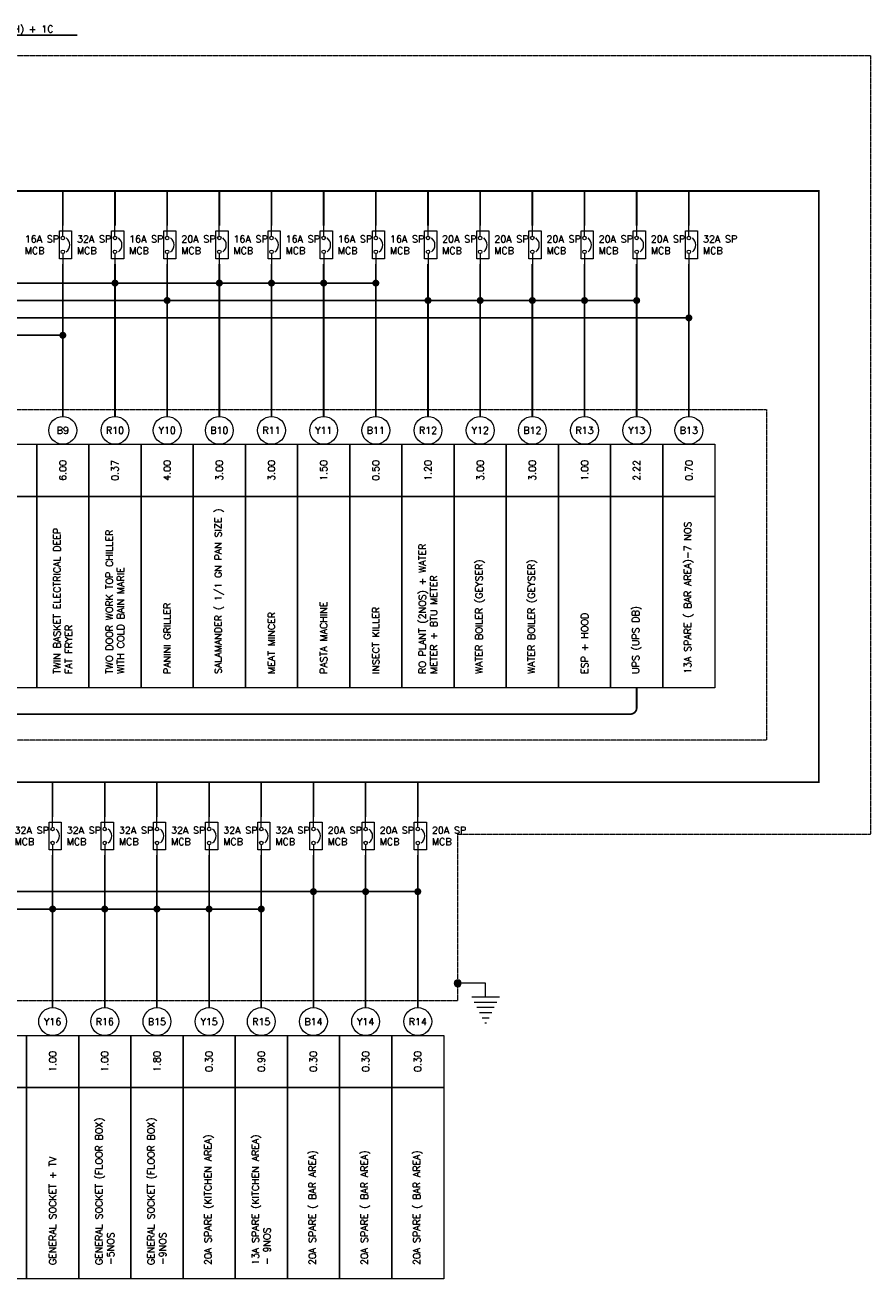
# Model space of a CAD drawing. Header units: millimetres. Extents: x -131287 to -69523, y -21032 to 24887.
# Tile 5 of 6: x -81683 to -69523, y -8541 to 9482. Entities that reach past the tile are written whole.
import ezdxf

# ---------------------------------------------------------------- set-up
doc = ezdxf.new("R2010")
doc.units = ezdxf.units.MM
doc.header["$MEASUREMENT"] = 0
doc.linetypes.add('HIDDENX2', pattern=[0.75, 0.5, -0.25])
doc.linetypes.add('PHANTOM', pattern=[63.5, 31.75, -6.35, 6.35, -6.35, 6.35, -6.35])
doc.layers.get('0').update_dxf_attribs({"lineweight": 5})
for name, color, linetype, lineweight, true_color in [('M-MEP-ELPR-CABLE', 7, 'PHANTOM', 20, 0xb914eb), ('M-MEP-ELPR-EQUIP', 6, 'Continuous', 20, 0xff00ff), ('M-MEP-ELSL-BREAKER', 7, 'Continuous', 20, 0xa41be4), ('M-MEP-ELSL-DEVICES', 200, 'Continuous', 20, 0xbf00ff)]:
    doc.layers.add(name, color=color, linetype=linetype, lineweight=lineweight, true_color=true_color)
doc.layers.add('M-MEP-GEN', color=7, linetype='Continuous', lineweight=5)
doc.styles.add('100 ROMANS', font='romans.shx')
doc.styles.get("Standard").update_dxf_attribs({"font": 'romans.shx'})
doc.dimstyles.new('100-ROMANS', dxfattribs={"dimtxt": 100, "dimasz": 0.18, "dimexe": 0.18, "dimexo": 0.0625, "dimgap": 0.09, "dimtad": 0, "dimtih": 1, "dimtoh": 1, "dimdec": 4, "dimzin": 0, "dimdsep": 46, "dimtxsty": '100 ROMANS', "dimcen": 0.09, "dimadec": 0, "dimazin": 0, "dimtfac": 1, "dimtdec": 4, "dimtofl": 0, "dimtmove": 0, "dimatfit": 3, "dimfxl": 1, "dimtolj": 1, "dimtzin": 0, "dimarcsym": 0})

# ---------------------------------------------------------------- blocks, each defined once
blk = doc.blocks.new('EARTH')
h = blk.add_hatch(color=0)
h.dxf.hatch_style = 1
h.paths.add_polyline_path([(25, 0, 1), (-25, 0, 1)])
at = {"color": 0}
for p, q in [((-300, -100), (-100, -100)), ((-281.25, -137.5), (-118.75, -137.5)), ((-262.5, -175), (-137.5, -175)), ((-243.75, -212.5), (-156.25, -212.5)), ((-225, -250), (-175, -250)), ((-206.25, -287.5), (-193.75, -287.5))]:
    blk.add_line(p, q, dxfattribs=at)
blk.add_lwpolyline([(-200, -100), (-200, 0), (0, 0)], dxfattribs=at)
blk.add_circle((0, 0), 25, dxfattribs=at)
blk = doc.blocks.new('MCB')
at = {"color": 0}
for points in [[(150, 0), (0, 0)], [(400, 0), (550, 0)]]:
    blk.add_lwpolyline(points, dxfattribs=at)
blk.add_lwpolyline([(75, 125), (475, 125), (475, -50), (75, -50)], close=True, dxfattribs=at)
for centre in [(175, 0), (375, 0)]:
    blk.add_circle(centre, 25, dxfattribs=at)
blk.add_arc((275, -25), 125, 36.8699, 143.1301, dxfattribs=at)

msp = doc.modelspace()

# ---------------------------------------------------------------- linework, layer by layer
at = {"layer": 'M-MEP-ELPR-CABLE', "color": 1, "ltscale": 0.1, "true_color": 0xff0000, "const_width": 25}
msp.add_lwpolyline([(-97874, -2172), (-97874, -512, -0.414214), (-97784, -422), (-72980, -422, 0.414214), (-72890, -332), (-72890, -44)], format="xyb", dxfattribs=at)
at = {"layer": 'M-MEP-ELPR-EQUIP', "linetype": 'HIDDENX2', "ltscale": 5}
msp.add_lwpolyline([(-86912, -799), (-86912, -4541), (-75462, -4541), (-75462, -2149), (-69523, -2149), (-69523, 9040), (-101015, 9040), (-101015, 3956), (-71023, 3956), (-71023, -799)], close=True, dxfattribs=at)
at = {"layer": 'M-MEP-GEN'}
msp.add_lwpolyline([(-100890, 7097, 25, 25, 0), (-72640, 7097, 25, 25, 0), (-70273, 7097, 25, 25, 0), (-70273, -1399, 25, 25, 0), (-86787, -1399, 0, 0, 0)], format="xyseb", dxfattribs=at)
at = {"layer": 'M-MEP-GEN', "const_width": 25}
for points in [[(-81140, 6597), (-81140, 7097)], [(-80390, 6597), (-80390, 7097)], [(-79640, 6597), (-79640, 7097)], [(-78890, 6597), (-78890, 7097)], [(-78140, 6597), (-78140, 7097)], [(-77390, 6597), (-77390, 7097)], [(-76640, 6597), (-76640, 7097)], [(-75890, 6597), (-75890, 7097)], [(-75140, 6597), (-75140, 7097)], [(-74390, 6597), (-74390, 7097)], [(-73640, 6597), (-73640, 7097)], [(-72890, 6597), (-72890, 7097)], [(-72140, 6597), (-72140, 7097)], [(-81140, 3856), (-81140, 6047)], [(-80390, 6047), (-80390, 3856)], [(-79640, 3856), (-79640, 6047)], [(-78890, 3856), (-78890, 6047)], [(-78140, 6047), (-78140, 3856)], [(-77390, 3856), (-77390, 6047)], [(-76640, 3856), (-76640, 6047)], [(-75890, 6047), (-75890, 3856)], [(-75140, 3856), (-75140, 6047)], [(-74390, 3856), (-74390, 6047)], [(-73640, 6047), (-73640, 3856)], [(-72890, 3856), (-72890, 6047)], [(-72140, 3856), (-72140, 6047)], [(-81287, -1899), (-81287, -1399)], [(-80537, -1899), (-80537, -1399)], [(-79787, -1899), (-79787, -1399)], [(-79037, -1899), (-79037, -1399)], [(-78287, -1899), (-78287, -1399)], [(-77537, -1899), (-77537, -1399)], [(-76787, -1899), (-76787, -1399)], [(-76037, -1899), (-76037, -1399)], [(-81287, -4641), (-81287, -2449)], [(-80537, -4641), (-80537, -2449)], [(-79787, -2449), (-79787, -4641)], [(-79037, -4641), (-79037, -2449)], [(-78287, -4641), (-78287, -2449)], [(-77537, -2449), (-77537, -4641)], [(-76787, -4641), (-76787, -2449)], [(-76037, -4641), (-76037, -2449)]]:
    msp.add_lwpolyline(points, dxfattribs=at)
at = {"layer": 'M-MEP-GEN'}
for points in [[(-82265, 3456), (-81515, 3456), (-81515, 2706), (-82265, 2706)], [(-81515, 3456), (-80765, 3456), (-80765, 2706), (-81515, 2706)], [(-80765, 3456), (-80015, 3456), (-80015, 2706), (-80765, 2706)], [(-80015, 3456), (-79265, 3456), (-79265, 2706), (-80015, 2706)], [(-79265, 3456), (-78515, 3456), (-78515, 2706), (-79265, 2706)], [(-78515, 3456), (-77765, 3456), (-77765, 2706), (-78515, 2706)], [(-77765, 3456), (-77015, 3456), (-77015, 2706), (-77765, 2706)], [(-77015, 3456), (-76265, 3456), (-76265, 2706), (-77015, 2706)], [(-76265, 3456), (-75515, 3456), (-75515, 2706), (-76265, 2706)], [(-75515, 3456), (-74765, 3456), (-74765, 2706), (-75515, 2706)], [(-74765, 3456), (-74015, 3456), (-74015, 2706), (-74765, 2706)], [(-74015, 3456), (-73265, 3456), (-73265, 2706), (-74015, 2706)], [(-73265, 3456), (-72515, 3456), (-72515, 2706), (-73265, 2706)], [(-72515, 3456), (-71765, 3456), (-71765, 2706), (-72515, 2706)], [(-82265, 2706), (-81515, 2706), (-81515, -44), (-82265, -44)], [(-81515, 2706), (-80765, 2706), (-80765, -44), (-81515, -44)], [(-80765, 2706), (-80015, 2706), (-80015, -44), (-80765, -44)], [(-80015, 2706), (-79265, 2706), (-79265, -44), (-80015, -44)], [(-79265, 2706), (-78515, 2706), (-78515, -44), (-79265, -44)], [(-78515, 2706), (-77765, 2706), (-77765, -44), (-78515, -44)], [(-77765, 2706), (-77015, 2706), (-77015, -44), (-77765, -44)], [(-77015, 2706), (-76265, 2706), (-76265, -44), (-77015, -44)], [(-76265, 2706), (-75515, 2706), (-75515, -44), (-76265, -44)], [(-75515, 2706), (-74765, 2706), (-74765, -44), (-75515, -44)], [(-74765, 2706), (-74015, 2706), (-74015, -44), (-74765, -44)], [(-74015, 2706), (-73265, 2706), (-73265, -44), (-74015, -44)], [(-73265, 2706), (-72515, 2706), (-72515, -44), (-73265, -44)], [(-72515, 2706), (-71765, 2706), (-71765, -44), (-72515, -44)], [(-82412, -5041), (-81662, -5041), (-81662, -5791), (-82412, -5791)], [(-81662, -5041), (-80912, -5041), (-80912, -5791), (-81662, -5791)], [(-80912, -5041), (-80162, -5041), (-80162, -5791), (-80912, -5791)], [(-80162, -5041), (-79412, -5041), (-79412, -5791), (-80162, -5791)], [(-79412, -5041), (-78662, -5041), (-78662, -5791), (-79412, -5791)], [(-78662, -5041), (-77912, -5041), (-77912, -5791), (-78662, -5791)], [(-77912, -5041), (-77162, -5041), (-77162, -5791), (-77912, -5791)], [(-77162, -5041), (-76412, -5041), (-76412, -5791), (-77162, -5791)], [(-76412, -5041), (-75662, -5041), (-75662, -5791), (-76412, -5791)], [(-82412, -5791), (-81662, -5791), (-81662, -8541), (-82412, -8541)], [(-81662, -5791), (-80912, -5791), (-80912, -8541), (-81662, -8541)], [(-80912, -5791), (-80162, -5791), (-80162, -8541), (-80912, -8541)], [(-80162, -5791), (-79412, -5791), (-79412, -8541), (-80162, -8541)], [(-79412, -5791), (-78662, -5791), (-78662, -8541), (-79412, -8541)], [(-78662, -5791), (-77912, -5791), (-77912, -8541), (-78662, -8541)], [(-77912, -5791), (-77162, -5791), (-77162, -8541), (-77912, -8541)], [(-77162, -5791), (-76412, -5791), (-76412, -8541), (-77162, -8541)], [(-76412, -5791), (-75662, -5791), (-75662, -8541), (-76412, -8541)]]:
    msp.add_lwpolyline(points, close=True, dxfattribs=at)
for centre in [(-81140, 3656), (-80390, 3656), (-79640, 3656), (-78890, 3656), (-78140, 3656), (-77390, 3656), (-76640, 3656), (-75890, 3656), (-75140, 3656), (-74390, 3656), (-73640, 3656), (-72890, 3656), (-72140, 3656), (-81287, -4841), (-80537, -4841), (-79787, -4841), (-79037, -4841), (-78287, -4841), (-77537, -4841), (-76787, -4841), (-76037, -4841)]:
    msp.add_circle(centre, 200, dxfattribs=at)

# ---------------------------------------------------------------- block references
at = {"layer": 'M-MEP-ELSL-BREAKER', "rotation": 269.9999999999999}
for p in [(-81140, 6597, 1), (-80390, 6597, 1), (-79640, 6597, 1), (-78890, 6597, 1), (-78140, 6597, 1), (-77390, 6597, 1), (-76640, 6597, 1), (-75890, 6597, 1), (-75140, 6597, 1), (-74390, 6597, 1), (-73640, 6597, 1), (-72890, 6597, 1), (-72140, 6597, 1), (-81287, -1899, 1), (-80537, -1899, 1), (-79787, -1899, 1), (-79037, -1899, 1), (-78287, -1899, 1), (-77537, -1899, 1), (-76787, -1899, 1), (-76037, -1899, 1)]:
    msp.add_blockref('MCB', p, dxfattribs=at)
at = {"layer": 'M-MEP-ELSL-DEVICES', "xscale": -2, "yscale": 2, "zscale": 2}
msp.add_blockref('EARTH', (-75462, -4291), dxfattribs=at)

# ---------------------------------------------------------------- texts
at = {"layer": 'M-MEP-GEN', "char_height": 100}
for s, width, heights, insert, attachment_point in [('4C x 35 SQ.MM XLPE/SWA/PVC/CU. CABLE (FRLS/LSZH) + 1C x 16 SQ.MM ECC', 4713.78, [621], (-85611, 9337), 4), ('16A SP \\PMCB', 507.33, [586], (-81687, 6322), 4), ('32A SP \\PMCB', 507.33, [586], (-80937, 6322), 4), ('16A SP \\PMCB', 507.33, [586], (-80187, 6322), 4), ('20A SP \\PMCB', 507.33, [586], (-79437, 6322), 4), ('16A SP \\PMCB', 507.33, [586], (-78687, 6322), 4), ('16A SP \\PMCB', 507.33, [586], (-77937, 6322), 4), ('16A SP \\PMCB', 507.33, [586], (-77187, 6322), 4), ('16A SP \\PMCB', 507.33, [586], (-76437, 6322), 4), ('20A SP \\PMCB', 507.33, [586], (-75687, 6322), 4), ('20A SP \\PMCB', 507.33, [586], (-74937, 6322), 4), ('20A SP \\PMCB', 507.33, [586], (-74187, 6322), 4), ('20A SP \\PMCB', 507.33, [586], (-73437, 6322), 4), ('20A SP \\PMCB', 507.33, [586], (-72687, 6322), 4), ('32A SP \\PMCB', 507.33, [586], (-71937, 6322), 4), ('\\pxqc;B9', 153.38, [0], (-81140, 3656), 5), ('\\pxqc;R10', 153.38, [0], (-80390, 3656), 5), ('\\pxqc;Y10', 153.38, [0], (-79640, 3656), 5), ('\\pxqc;B10', 153.38, [0], (-78890, 3656), 5), ('\\pxqc;R11', 153.38, [0], (-78140, 3656), 5), ('\\pxqc;Y11', 153.38, [0], (-77390, 3656), 5), ('\\pxqc;B11', 153.38, [0], (-76640, 3656), 5), ('\\pxqc;R12', 153.38, [0], (-75890, 3656), 5), ('\\pxqc;Y12', 153.38, [0], (-75140, 3656), 5), ('\\pxqc;B12', 153.38, [0], (-74390, 3656), 5), ('\\pxqc;R13', 153.38, [0], (-73640, 3656), 5), ('\\pxqc;Y13', 153.38, [0], (-72890, 3656), 5), ('\\pxqc;B13', 153.38, [0], (-72140, 3656), 5), ('32A SP \\PMCB', 507.33, [586], (-81834, -2174), 4), ('32A SP \\PMCB', 507.33, [586], (-81084, -2174), 4), ('32A SP \\PMCB', 507.33, [586], (-80334, -2174), 4), ('32A SP \\PMCB', 507.33, [586], (-79584, -2174), 4), ('32A SP \\PMCB', 507.33, [586], (-78834, -2174), 4), ('32A SP \\PMCB', 507.33, [586], (-78084, -2174), 4), ('20A SP \\PMCB', 507.33, [586], (-77334, -2174), 4), ('20A SP \\PMCB', 507.33, [586], (-76584, -2174), 4), ('20A SP \\PMCB', 507.33, [586], (-75834, -2174), 4), ('\\pxqc;Y16', 153.38, [0], (-81287, -4841), 5), ('\\pxqc;R16', 153.38, [0], (-80537, -4841), 5), ('\\pxqc;B15', 153.38, [0], (-79787, -4841), 5), ('\\pxqc;Y15', 153.38, [0], (-79037, -4841), 5), ('\\pxqc;R15', 153.38, [0], (-78287, -4841), 5), ('\\pxqc;B14', 153.38, [0], (-77537, -4841), 5), ('\\pxqc;Y14', 153.38, [0], (-76787, -4841), 5), ('\\pxqc;R14', 153.38, [0], (-76037, -4841), 5)]:
    msp.add_mtext_dynamic_manual_height_columns(s, width=width, gutter_width=1, heights=heights, dxfattribs=dict(at, insert=insert, attachment_point=attachment_point))
at = {"layer": 'M-MEP-GEN', "char_height": 100, "rotation": 90}
for s, width, heights, insert, attachment_point in [('6.00', 347.96, [0], (-81140, 3081), 5), ('0.37', 347.96, [0], (-80390, 3081), 5), ('4.00', 347.96, [0], (-79640, 3081), 5), ('3.00', 347.96, [0], (-78890, 3081), 5), ('3.00', 347.96, [0], (-78140, 3081), 5), ('1.50', 347.96, [0], (-77390, 3081), 5), ('0.50', 347.96, [0], (-76640, 3081), 5), ('1.20', 347.96, [0], (-75890, 3081), 5), ('3.00', 347.96, [0], (-75140, 3081), 5), ('3.00', 347.96, [0], (-74390, 3081), 5), ('1.00', 347.96, [0], (-73640, 3081), 5), ('2.22', 347.96, [0], (-72890, 3081), 5), ('0.70', 347.96, [0], (-72140, 3081), 5), ('TWO DOOR WORK TOP CHILLER WITH COLD BAIN MARIE ', 2421.84, [0], (-80390, 156), 4), ('TWIN BASKET ELECTRICAL DEEP FAT FRYER ', 2421.84, [0], (-81140, 156), 4), ('RO PLANT (2NOS) + WATER METER + BTU METER', 2421.84, [0], (-75890, 156), 4), ('SALAMANDER ( 1/1 GN PAN SIZE ) ', 2421.84, [0], (-78890, 156), 4), ('13A SPARE ( BAR AREA)-7 NOS', 2574.61, [0], (-72140, 156), 4), ('WATER BOILER (GEYSER)', 2421.84, [0], (-75140, 156), 4), ('WATER BOILER (GEYSER)', 2421.84, [0], (-74390, 156), 4), ('PANINI GRILLER', 2421.84, [0], (-79640, 156), 4), ('PASTA MACHINE', 2421.84, [0], (-77390, 156), 4), ('INSECT KILLER', 2421.84, [0], (-76640, 156), 4), ('MEAT MINCER', 2421.84, [0], (-78140, 156), 4), ('ESP + HOOD', 2421.84, [0], (-73640, 156), 4), ('UPS (UPS DB)', 2421.84, [0], (-72890, 156), 4), ('1.00', 347.96, [0], (-81287, -5416), 5), ('1.00', 347.96, [0], (-80537, -5416), 5), ('1.80', 347.96, [0], (-79787, -5416), 5), ('0.30', 347.96, [0], (-79037, -5416), 5), ('0.90', 347.96, [0], (-78287, -5416), 5), ('0.30', 347.96, [0], (-77537, -5416), 5), ('0.30', 347.96, [0], (-76787, -5416), 5), ('0.30', 347.96, [0], (-76037, -5416), 5), ('GENERAL SOCKET (FLOOR BOX)\\P-5NOS', 2654.05, [771], (-80537, -8341), 4), ('GENERAL SOCKET (FLOOR BOX)\\P-9NOS', 2654.05, [771], (-79787, -8341), 4), ('20A SPARE (KITCHEN AREA)', 2421.84, [0], (-79037, -8341), 4), ('13A SPARE (KITCHEN AREA)\\P- 9NOS ', 2847.55, [0], (-78287, -8341), 4), ('GENERAL SOCKET + TV', 2421.84, [0], (-81287, -8341), 4), ('20A SPARE ( BAR AREA)', 2421.84, [48.4], (-77537, -8341), 4), ('20A SPARE ( BAR AREA)', 2421.84, [48.4], (-76787, -8341), 4), ('20A SPARE ( BAR AREA)', 2421.84, [48.4], (-76037, -8341), 4)]:
    msp.add_mtext_dynamic_manual_height_columns(s, width=width, gutter_width=1, heights=heights, dxfattribs=dict(at, insert=insert, attachment_point=attachment_point))

# ---------------------------------------------------------------- leaders
at = {"layer": 'M-MEP-GEN'}
for points, override in [([(-86765, 9337), (-80934, 9337)], {"dimasz": 100, "dimgap": 0.09, "dimtad": 0, "dimldrblk": 'DOT'}), ([(-80390, 5773), (-105578, 5773)], {"dimasz": 100, "dimldrblk": 'DOT'}), ([(-78890, 5773), (-105578, 5773)], {"dimasz": 100, "dimldrblk": 'DOT'}), ([(-78140, 5773), (-105578, 5773)], {"dimasz": 100, "dimldrblk": 'DOT'}), ([(-77390, 5773), (-105578, 5773)], {"dimasz": 100, "dimldrblk": 'DOT'}), ([(-76640, 5773), (-105578, 5773)], {"dimasz": 100, "dimldrblk": 'DOT'}), ([(-79640, 5523), (-105578, 5523)], {"dimasz": 100, "dimldrblk": 'DOT'}), ([(-75890, 5523), (-105578, 5523)], {"dimasz": 100, "dimldrblk": 'DOT'}), ([(-75140, 5523), (-105578, 5523)], {"dimasz": 100, "dimldrblk": 'DOT'}), ([(-74390, 5523), (-105578, 5523)], {"dimasz": 100, "dimldrblk": 'DOT'}), ([(-73640, 5523), (-105578, 5523)], {"dimasz": 100, "dimldrblk": 'DOT'}), ([(-72890, 5523), (-105578, 5523)], {"dimasz": 100, "dimldrblk": 'DOT'}), ([(-72140, 5273), (-105578, 5273)], {"dimasz": 100, "dimldrblk": 'DOT'}), ([(-81140, 5023), (-105578, 5023)], {"dimasz": 100, "dimldrblk": 'DOT'}), ([(-77537, -2974), (-91475, -2974)], {"dimasz": 100, "dimldrblk": 'DOT'}), ([(-76787, -2974), (-91465, -2974)], {"dimasz": 100, "dimldrblk": 'DOT'}), ([(-76037, -2974), (-91465, -2974)], {"dimasz": 100, "dimldrblk": 'DOT'}), ([(-81287, -3224), (-91475, -3224)], {"dimasz": 100, "dimldrblk": 'DOT'}), ([(-80537, -3224), (-91475, -3224)], {"dimasz": 100, "dimldrblk": 'DOT'}), ([(-79787, -3224), (-91475, -3224)], {"dimasz": 100, "dimldrblk": 'DOT'}), ([(-79037, -3224), (-91475, -3224)], {"dimasz": 100, "dimldrblk": 'DOT'}), ([(-78287, -3224), (-91475, -3224)], {"dimasz": 100, "dimldrblk": 'DOT'})]:
    msp.add_leader(points, dimstyle='100-ROMANS', override=override, dxfattribs=at)

doc.saveas('drawing.dxf')
